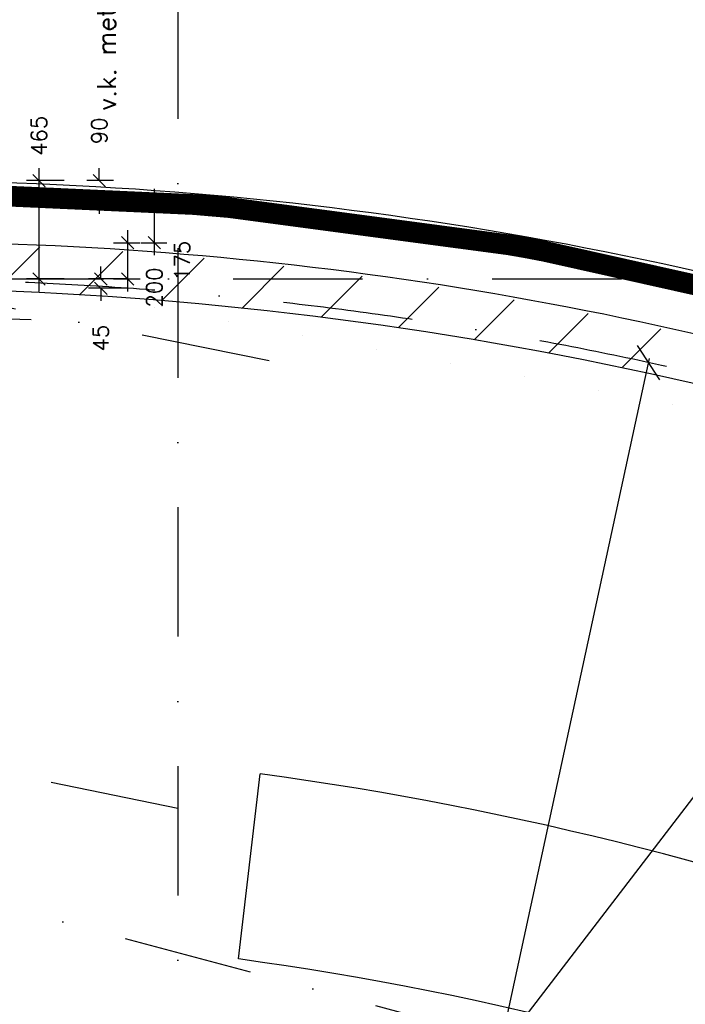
# Model space of a CAD drawing. Extents: x -33344 to 2055880, y -64816 to 121260.
# Tile 122 of 132: x 41720 to 44934, y 90475 to 95229. Entities that reach past the tile are written whole.
import ezdxf

# ---------------------------------------------------------------- set-up
doc = ezdxf.new("R2010")
doc.units = 0
doc.header["$LTSCALE"] = 50
doc.header["$MEASUREMENT"] = 0
doc.header["$PDMODE"] = 3
doc.header["$PDSIZE"] = 0.1
for name, pattern in [('DASHED', [0.75, 0.5, -0.25]), ('HIDDEN', [0.375, 0.25, -0.125]), ('STRAM_0WT$1$DASHDOT', [25, 12.5, -6.25, 0, -6.25])]:
    doc.linetypes.add(name, pattern=pattern)
doc.layers.get('0').update_dxf_attribs({"linetype": 'CONTINUOUS'})
doc.layers.get('DEFPOINTS').update_dxf_attribs({"linetype": 'CONTINUOUS'})
for name, color, linetype in [('A--01A1_ACEER', 1, 'CONTINUOUS'), ('A--A21--_F123-', 9, 'CONTINUOUS'), ('A--A22--_F123-', 9, 'CONTINUOUS'), ('A--I35A1_PLAFOND', 2, 'CONTINUOUS'), ('A--L21--', 3, 'CONTINUOUS'), ('A--L21--_F-2--', 7, 'CONTINUOUS'), ('A--L21A3_BUITENWAND', 3, 'CONTINUOUS'), ('A--L28DC1_KONSTR', 1, 'HIDDEN'), ('A--M$1A-_F123-', 1, 'CONTINUOUS'), ('STRAM_0WT$0$A--L$7A-_STRA0', 1, 'STRAM_0WT$1$DASHDOT'), ('STRAM_0WT$1$A--M$1A-_F123-', 1, 'CONTINUOUS'), ('SYSTEEMPLAFOND_600X600', 2, 'CONTINUOUS'), ('TEKST_KOZIJNMERK', 2, 'CONTINUOUS'), ('XREF', 7, 'CONTINUOUS')]:
    doc.layers.add(name, color=color, linetype=linetype)
doc.styles.add('ALFA-0_25', font='ROMANS')
doc.styles.add('HIEMSTRA', font='romans.shx')
doc.styles.add('STRAM_0WT$1$HIEMSTRA', font='romans.shx')
doc.dimstyles.new('STANDARD$0', dxfattribs={"dimscale": 30, "dimtxt": 2.5, "dimasz": 2, "dimexe": 2, "dimexo": 0, "dimgap": 2, "dimtad": 1, "dimdec": 0, "dimzin": 0, "dimtxsty": 'ALFA-0_25', "dimblk1": 'OBLIQUE', "dimblk2": 'OBLIQUE', "dimsah": 1, "dimcen": -3, "dimdle": 2, "dimclrd": 1, "dimclre": 1, "dimclrt": 2, "dimazin": 3, "dimtfac": 0.666667, "dimtofl": 0, "dimtmove": 0, "dimatfit": 3, "dimtvp": 0.833333, "dimtolj": 1, "dimtzin": 0})
doc.dimstyles.new('STRAM_0WT$0$STANDARD', dxfattribs={"dimscale": 70, "dimtxt": 2.5, "dimasz": 2, "dimexe": 0.3, "dimexo": 0.3, "dimgap": 2, "dimtad": 1, "dimdec": 0, "dimzin": 0, "dimtxsty": 'STRAM_0WT$1$HIEMSTRA', "dimblk1": 'STRAM_0WT$0$_OBLIQUE', "dimblk2": 'STRAM_0WT$0$_OBLIQUE', "dimsah": 1, "dimcen": -0.09, "dimdle": 0.3, "dimclrd": 1, "dimclre": 1, "dimclrt": 4, "dimazin": 3, "dimtfac": 1, "dimtdec": 4, "dimtix": 1, "dimtofl": 0, "dimtmove": 0, "dimatfit": 3, "dimtvp": 625, "dimtolj": 1, "dimtzin": 0})

# ---------------------------------------------------------------- blocks, each defined once
blk = doc.blocks.new('*U1297')
at = {"layer": 'A--A21--_F123-', "color": 2, "linetype": 'CONTINUOUS', "const_width": 100}
blk.add_lwpolyline([(0, 0, -0.087473), (5965.2, -1061.6)], format="xyb", dxfattribs=at)
at = {"layer": 'A--L21--_F-2--', "color": 3, "linetype": 'CONTINUOUS'}
for points in [[(0, 0), (0.1, 50, -0.087473), (5982.4, -1014.7), (5965.2, -1061.6)], [(0, 0), (-0.1, -50, -0.087473), (5948, -1108.6), (5965.2, -1061.6)]]:
    blk.add_lwpolyline(points, format="xyb", dxfattribs=at)
blk = doc.blocks.new('_OBLIQUE')
at = {"color": 0, "linetype": 'BYBLOCK'}
blk.add_line((-0.5, -0.5), (0.5, 0.5), dxfattribs=at)
blk = doc.blocks.new('*D242')
at = {"layer": 'A--M$1A-_F123-', "color": 1}
for p, q in [((42242.1, 93916.7), (42242.1, 94211.7)), ((42173.2, 94151.7), (42302.1, 94151.7)), ((42173.2, 93976.7), (42302.1, 93976.7))]:
    blk.add_line(p, q, dxfattribs=at)
at = {"layer": 'DEFPOINTS', "color": 0}
for p in [(42173.2, 94151.7), (42242.1, 94151.7), (42173.2, 93976.7)]:
    blk.add_point(p, dxfattribs=at)
at = {"layer": 'A--M$1A-_F123-', "color": 1, "xscale": 60, "yscale": 60, "zscale": 60}
for p, rotation in [((42242.1, 94151.7), 90), ((42242.1, 93976.7), 270)]:
    blk.add_blockref('_OBLIQUE', p, dxfattribs=dict(at, rotation=rotation))
at = {"layer": 'A--M$1A-_F123-', "color": 2, "insert": (42504.6, 94064.2), "char_height": 75, "attachment_point": 5, "rotation": 90, "style": 'ALFA-0_25'}
blk.add_mtext('\\A1;175', dxfattribs=at)
blk = doc.blocks.new('*D243')
at = {"layer": 'A--M$1A-_F123-', "color": 1}
for p, q in [((42370.5, 94091.7), (42370.5, 94411.7)), ((42307.1, 94351.7), (42430.5, 94351.7)), ((42307.1, 94151.7), (42430.5, 94151.7))]:
    blk.add_line(p, q, dxfattribs=at)
at = {"layer": 'DEFPOINTS', "color": 0}
for p in [(42307.1, 94351.7), (42370.5, 94351.7), (42307.1, 94151.7)]:
    blk.add_point(p, dxfattribs=at)
at = {"layer": 'A--M$1A-_F123-', "color": 1, "xscale": 60, "yscale": 60, "zscale": 60}
for p, rotation in [((42370.5, 94351.7), 90), ((42370.5, 94151.7), 270)]:
    blk.add_blockref('_OBLIQUE', p, dxfattribs=dict(at, rotation=rotation))
at = {"layer": 'A--M$1A-_F123-', "color": 2, "insert": (42370.5, 93935.3), "char_height": 75, "attachment_point": 5, "rotation": 90, "style": 'ALFA-0_25'}
blk.add_mtext('\\A1;200', dxfattribs=at)
blk = doc.blocks.new('*D244')
at = {"layer": 'A--M$1A-_F123-', "color": 1}
for p, q in [((42104.6, 94451.7), (42104.6, 94511.7)), ((42173.2, 94451.7), (42044.6, 94451.7)), ((42173.2, 94351.7), (42044.6, 94351.7)), ((42104.6, 94351.7), (42104.6, 94291.7))]:
    blk.add_line(p, q, dxfattribs=at)
at = {"layer": 'DEFPOINTS', "color": 0}
for p in [(42173.2, 94451.7), (42104.6, 94351.7), (42173.2, 94351.7)]:
    blk.add_point(p, dxfattribs=at)
at = {"layer": 'A--M$1A-_F123-', "color": 1, "xscale": 60, "yscale": 60, "zscale": 60}
for p, rotation in [((42104.6, 94451.7), 270), ((42104.6, 94351.7), 90)]:
    blk.add_blockref('_OBLIQUE', p, dxfattribs=dict(at, rotation=rotation))
at = {"layer": 'A--M$1A-_F123-', "color": 2, "insert": (42104.6, 94692.4), "char_height": 75, "attachment_point": 5, "rotation": 90, "style": 'ALFA-0_25'}
blk.add_mtext('\\A1;90', dxfattribs=at)
blk = doc.blocks.new('*D245')
at = {"layer": 'A--M$1A-_F123-', "color": 1}
for p, q in [((41813.8, 93916.7), (41813.8, 94511.7)), ((41935.3, 94451.7), (41753.8, 94451.7)), ((41935.3, 93976.7), (41753.8, 93976.7))]:
    blk.add_line(p, q, dxfattribs=at)
at = {"layer": 'DEFPOINTS', "color": 0}
for p in [(41813.8, 94451.7), (41935.3, 94451.7), (41935.3, 93976.7)]:
    blk.add_point(p, dxfattribs=at)
at = {"layer": 'A--M$1A-_F123-', "color": 1, "xscale": 60, "yscale": 60, "zscale": 60}
for p, rotation in [((41813.8, 94451.7), 90), ((41813.8, 93976.7), 270)]:
    blk.add_blockref('_OBLIQUE', p, dxfattribs=dict(at, rotation=rotation))
at = {"layer": 'A--M$1A-_F123-', "color": 2, "insert": (41813.8, 94668.1), "char_height": 75, "attachment_point": 5, "rotation": 90, "style": 'ALFA-0_25'}
blk.add_mtext('\\A1;465', dxfattribs=at)
blk = doc.blocks.new('*D246')
at = {"layer": 'A--M$1A-_F123-', "color": 1}
for p, q in [((42112.1, 93976.7), (42112.1, 94036.7)), ((42239, 93976.7), (42052.1, 93976.7)), ((42239, 93931.7), (42052.1, 93931.7)), ((42112.1, 93931.7), (42112.1, 93871.7))]:
    blk.add_line(p, q, dxfattribs=at)
at = {"layer": 'DEFPOINTS', "color": 0}
for p in [(42239, 93976.7), (42112.1, 93931.7), (42239, 93931.7)]:
    blk.add_point(p, dxfattribs=at)
at = {"layer": 'A--M$1A-_F123-', "color": 1, "xscale": 60, "yscale": 60, "zscale": 60}
for p, rotation in [((42112.1, 93976.7), 270), ((42112.1, 93931.7), 90)]:
    blk.add_blockref('_OBLIQUE', p, dxfattribs=dict(at, rotation=rotation))
at = {"layer": 'A--M$1A-_F123-', "color": 2, "insert": (42112.1, 93691), "char_height": 75, "attachment_point": 5, "rotation": 90, "style": 'ALFA-0_25'}
blk.add_mtext('\\A1;45', dxfattribs=at)
blk = doc.blocks.new('A$C26D40EA6')
at = {"layer": 'A--01A1_ACEER', "linetype": 'CONTINUOUS'}
blk.add_line((5672, 7401.7), (0, 0), dxfattribs=at)
blk = doc.blocks.new('STRAM_0WT$0$_OBLIQUE')
at = {"color": 0, "linetype": 'BYBLOCK'}
blk.add_line((-0.5, -0.5), (0.5, 0.5), dxfattribs=at)
blk = doc.blocks.new('*D1852')
at = {"layer": 'DEFPOINTS', "color": 0, "linetype": 'CONTINUOUS'}
for p in [(-30862.7, 61326), (-34634.8, 43899.6)]:
    blk.add_point(p, dxfattribs=at)
at = {"layer": 'STRAM_0WT$1$A--M$1A-_F123-', "color": 1, "linetype": 'CONTINUOUS'}
blk.add_line((-34639.2, 43879), (-30858.3, 61346.5), dxfattribs=at)
at = {"layer": 'STRAM_0WT$1$A--M$1A-_F123-', "color": 1, "linetype": 'CONTINUOUS', "xscale": 140, "yscale": 140, "zscale": 140, "rotation": 77.78640933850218}
blk.add_blockref('STRAM_0WT$0$_OBLIQUE', (-30862.7, 61326), dxfattribs=at)
at = {"layer": 'STRAM_0WT$1$A--M$1A-_F123-', "color": 4, "linetype": 'CONTINUOUS', "insert": (-33134.9, 52476.7), "char_height": 175, "attachment_point": 5, "rotation": 77.7864, "style": 'STRAM_0WT$1$HIEMSTRA'}
blk.add_mtext('\\A1;R17830', dxfattribs=at)
blk = doc.blocks.new('A$C44AA6D3C')
at = {"layer": 'SYSTEEMPLAFOND_600X600', "linetype": 'CONTINUOUS', "ltscale": 10}
blk.add_line((-12578.6, 29246.7), (-12473.6, 30140.7), dxfattribs=at)
for radius, start, end in [(16371.8, 56.12072, 82.24154), (15471.8, 54.74338, 82.17975)]:
    blk.add_arc((-14683.8, 13918.8), radius, start, end, dxfattribs=at)
blk = doc.blocks.new('STRAM_0WT')
at = {"layer": 'STRAM_0WT$0$A--L$7A-_STRA0'}
for p, q in [((-32694.807, 61334.202), (-51034.14, 65069.951)), ((-33134.929, 63128.251), (-33134.939, 23800)), ((-33134.93, 59173.573), (-51474.264, 62909.322)), ((-52869.992, 61729.831), (-20789.004, 61729.831)), ((-34596.875, 58869.335), (-21789.762, 55437.68))]:
    blk.add_line(p, q, dxfattribs=at)
blk.add_arc((-34634.779, 43899.561), 17830, 41.3470109, 90.0000931, dxfattribs=at)
at = {"layer": 'STRAM_0WT$1$A--M$1A-_F123-', "linetype": 'CONTINUOUS'}
dim = blk.add_radius_dim(center=(-34634.78, 43899.561), mpoint=(-30862.725, 61325.992), dimstyle='STRAM_0WT$0$STANDARD', dxfattribs=at)
dim.commit()
dim.dimension.update_dxf_attribs({"geometry": '*D1852', "text_midpoint": (-33134.932, 52476.749), "dimtype": 132})

msp = doc.modelspace()

# ---------------------------------------------------------------- hatches: boundary and pattern name
at = {"layer": 'A--A22--_F123-'}
h = msp.add_hatch(dxfattribs=at)
h.set_pattern_fill('ALFALINE', color=256, scale=300, style=0, pattern_type=2)
h.set_pattern_definition([(45, (0, 130), (-212.132, 212.132), [])])
edge = h.paths.add_edge_path()
edge.add_line((40672, 93928.7), (40717, 94149.4))
edge.add_arc((40984.5, 76276.4), 17875, 67.90272, 90.85756, ccw=False)
edge.add_line((47708.7, 92838.4), (47708.7, 92600.8))
edge.add_arc((40984.5, 76276.4), 17655, 67.61254, 91.0142)

# ---------------------------------------------------------------- linework, layer by layer
at = {"layer": 'A--01A1_ACEER', "linetype": 'CONTINUOUS'}
msp.add_line((41776.2, 93780.2), (40673.5, 93806.1), dxfattribs=at)
at = {"layer": 'A--L21A3_BUITENWAND'}
msp.add_lwpolyline([(46439.1, 93307.2, -0.014379), (47513.4, 92916.8), (47513.4, 92679.4, 0.099484), (40596.5, 93928.7), (40641.9, 94151.7, -0.082232), (46267.4, 93362.8, -0.082232)], format="xyb", dxfattribs=at)

# ---------------------------------------------------------------- block references
at = {"layer": 'A--I35A1_PLAFOND', "color": 2, "linetype": 'CONTINUOUS'}
msp.add_blockref('A$C26D40EA6', (43127.4, 89069), dxfattribs=at)
at = {"layer": 'A--L21--'}
msp.add_blockref('*U1297', (41133.1, 94400.8), dxfattribs=at)
at = {"layer": 'A--L28DC1_KONSTR', "color": 0, "linetype": 'CONTINUOUS'}
msp.add_blockref('A$C44AA6D3C', (55355.4, 61446.9), dxfattribs=at)
at = {"layer": 'XREF', "linetype": 'DASHED', "ltscale": 20}
msp.add_blockref('STRAM_0WT', (75619.4, 32246.9), dxfattribs=at)

# ---------------------------------------------------------------- texts
at = {"layer": 'TEKST_KOZIJNMERK', "style": 'HIEMSTRA'}
msp.add_text('v.k. metselwerk', height=90, rotation=90.0778, dxfattribs=at).set_placement((42185.2, 94789.8))

# ---------------------------------------------------------------- dimensions: what is measured, and where the dimension line sits
at = {"layer": 'A--M$1A-_F123-'}
for base, p1, p2, text, picture, middle in [((41813.8, 94451.7), (41935.3, 93976.7), (41935.3, 94451.7), '465', '*D245', (41813.8, 94668.1)), ((42104.6, 94351.7), (42173.2, 94451.7), (42173.2, 94351.7), '90', '*D244', (42104.6, 94692.4))]:
    dim = msp.add_linear_dim(base=base, p1=p1, p2=p2, angle=90, text=text, dimstyle='STANDARD$0', dxfattribs=at)
    dim.commit()
    dim.dimension.update_dxf_attribs({"geometry": picture, "text_midpoint": middle, "dimtype": 160})
for base, p1, p2, picture, middle in [((42370.5, 94351.7), (42307.1, 94151.7), (42307.1, 94351.7), '*D243', (42370.5, 93935.3)), ((42112.1, 93931.7), (42239, 93976.7), (42239, 93931.7), '*D246', (42112.1, 93691))]:
    dim = msp.add_linear_dim(base=base, p1=p1, p2=p2, angle=90, dimstyle='STANDARD$0', dxfattribs=at)
    dim.commit()
    dim.dimension.update_dxf_attribs({"geometry": picture, "text_midpoint": middle, "dimtype": 160})
dim = msp.add_linear_dim(base=(42242.1, 94151.7), p1=(42173.2, 93976.7), p2=(42173.2, 94151.7), angle=90, dimstyle='STANDARD$0', dxfattribs=at)
dim.commit()
dim.dimension.update_dxf_attribs({"geometry": '*D242', "text_midpoint": (42504.6, 94064.2)})

doc.saveas('drawing.dxf')
